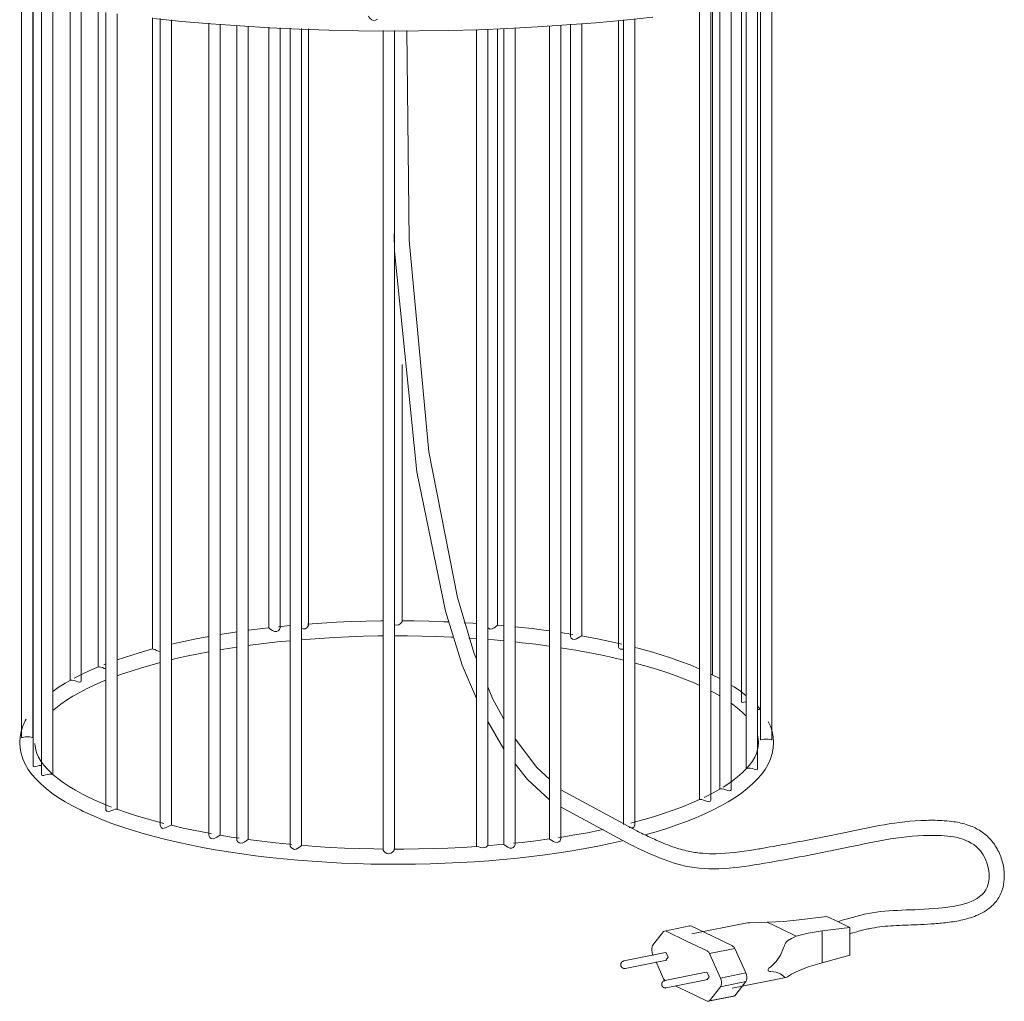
# Model space of a CAD drawing. Header units: millimetres. Extents: x -3269 to -1326, y 696 to 6709.
# Tile 8 of 11: x -2429 to -2168, y 2812 to 3072. Entities that reach past the tile are written whole.
import ezdxf

# ---------------------------------------------------------------- set-up
doc = ezdxf.new("R2010")
doc.units = ezdxf.units.MM
doc.layers.add('E-LITE-EQPM', color=7, linetype='Continuous', lineweight=20)

# ---------------------------------------------------------------- blocks, each defined once
blk = doc.blocks.new('29307 - 29307 LINDA White table lamp-433246-Isometrico 2 PDF')
at = {"color": 251, "true_color": 0x636466}
blk.add_open_spline([(3861.27, 2857.08), (3861.85, 2856.8), (3862.43, 2856.53), (3864.15, 2855.71), (3865.28, 2855.18), (3868.1, 2853.93), (3869.77, 2853.26), (3872.76, 2852.25), (3874.08, 2851.88), (3875.94, 2851.51), (3876.5, 2851.41), (3877.64, 2851.26), (3878.21, 2851.2), (3879.96, 2851.06), (3881.15, 2851.03), (3885.55, 2851.12), (3888.91, 2851.55), (3893.48, 2852.29), (3894.62, 2852.48), (3898.06, 2853.09), (3900.34, 2853.5), (3907.35, 2854.8), (3912.03, 2855.72), (3920, 2857.4), (3923.39, 2858.15), (3930.47, 2859.35), (3934.16, 2859.81), (3938.85, 2859.91), (3939.63, 2859.92), (3942.01, 2859.88), (3943.7, 2859.8), (3946.64, 2859.35), (3947.9, 2859.08), (3950.17, 2858.31), (3951.19, 2857.86), (3953.16, 2856.67), (3954.11, 2855.93), (3955.38, 2854.57), (3955.78, 2854.07), (3956.5, 2853.03), (3956.82, 2852.49), (3957.65, 2850.86), (3958.07, 2849.72), (3958.64, 2847.38), (3958.79, 2846.18), (3958.77, 2844.03), (3958.67, 2843.1), (3958.31, 2841.62), (3958.13, 2841.08), (3957.67, 2840.02), (3957.4, 2839.51), (3956.6, 2838.31), (3956.03, 2837.66), (3954.79, 2836.54), (3954.13, 2836.07), (3952.77, 2835.26), (3952.07, 2834.92), (3950.01, 2834.08), (3948.63, 2833.69), (3945.86, 2833.11), (3944.48, 2832.91), (3941.82, 2832.61), (3940.55, 2832.5), (3938.1, 2832.34), (3936.92, 2832.28), (3933.5, 2832.15), (3931.39, 2832.09), (3927.39, 2831.85), (3925.5, 2831.66), (3923.18, 2831.22), (3922.72, 2831.13), (3921.79, 2830.92), (3921.32, 2830.81), (3919.88, 2830.44), (3918.9, 2830.16), (3917.88, 2829.86), (3917.86, 2829.85), (3917.85, 2829.85)], degree=3, knots=[0, 0, 0, 0, 1.890322, 1.890322, 5.670967, 5.670967, 11.424976, 11.424976, 16.09137, 16.09137, 18.090543, 18.090543, 20.089716, 20.089716, 24.088063, 24.088063, 34.563972, 34.563972, 38.015375, 38.015375, 44.918181, 44.918181, 59.412473, 59.412473, 69.92222, 69.92222, 80.431967, 80.431967, 82.5185, 82.5185, 86.691567, 86.691567, 89.690566, 89.690566, 92.172819, 92.172819, 94.655071, 94.655071, 95.92695, 95.92695, 97.198829, 97.198829, 99.674961, 99.674961, 102.151092, 102.151092, 104.042207, 104.042207, 105.132671, 105.132671, 106.223135, 106.223135, 107.946062, 107.946062, 109.668988, 109.668988, 111.391915, 111.391915, 114.671138, 114.671138, 117.950361, 117.950361, 121.229584, 121.229584, 124.508807, 124.508807, 131.067253, 131.067253, 137.625699, 137.625699, 139.217451, 139.217451, 140.809204, 140.809204, 143.992709, 143.992709, 144.030742, 144.030742, 144.030742, 144.030742], dxfattribs=at)
blk.add_spline([(3859.55, 2853.47), (3875.23, 2847.58), (3896.48, 2848.75), (3917.4, 2852.76), (3940.36, 2855.91), (3952.43, 2851.84), (3954.25, 2842.17), (3941.3, 2836.59), (3922.63, 2835.19), (3914.83, 2833.12)], degree=3, dxfattribs=at)
at = {"layer": 'E-LITE-EQPM', "color": 251, "lineweight": 9, "true_color": 0x636466}
for p, q in [((3698.09, 3077.48), (3698.09, 2881.89)), ((3701.09, 2881.89), (3701.09, 3076.92)), ((3701.16, 3076.92), (3701.16, 2874.32)), ((3894.08, 3076.92), (3894.08, 2881.27)), ((3897.08, 2881.27), (3897.08, 3077.47)), ((3703.4, 3076.57), (3703.4, 2872.04)), ((3706.4, 2872.05), (3706.4, 3076.07)), ((3710.94, 3075.4), (3710.94, 2896.96)), ((3713.94, 2896.97), (3713.94, 3075.02)), ((3718.42, 3074.39), (3718.42, 2900.52)), ((3877.91, 3074.56), (3877.91, 2865.34)), ((3880.91, 2865.34), (3880.91, 3074.94)), ((3881.37, 2898.46), (3881.37, 3075)), ((3883.31, 3075.25), (3883.31, 2868.13)), ((3886.31, 2868.13), (3886.31, 3075.64)), ((3889.07, 3076.09), (3889.07, 2891.44)), ((3890.35, 3076.29), (3890.35, 2873.56)), ((3893.35, 2873.56), (3893.35, 3076.78)), ((3720.44, 3074.11), (3720.44, 2862.83)), ((3723.44, 2862.83), (3723.44, 3073.7)), ((3732.79, 3072.66), (3732.79, 2905.31)), ((3734.86, 3072.45), (3734.86, 2858.56)), ((3737.86, 2858.57), (3737.86, 3072.15)), ((3856.41, 3071.98), (3856.41, 2906.09)), ((3857.73, 3072.12), (3857.73, 2858.79)), ((3860.73, 2858.66), (3860.73, 3072.44)), ((3747.79, 3071.26), (3747.79, 2855.94)), ((3750.79, 2855.95), (3750.79, 3071)), ((3755.19, 3070.62), (3755.19, 2854.81)), ((3758.19, 2854.82), (3758.19, 3070.47)), ((3763.65, 3070.22), (3763.65, 2910.95)), ((3766.65, 2910.95), (3766.65, 3070.05)), ((3769.34, 3069.91), (3769.34, 2853.25)), ((3772.34, 2853.26), (3772.34, 3069.8)), ((3774.24, 2911.7), (3774.24, 3069.73)), ((3793.98, 3069.3), (3793.98, 2852.15)), ((3796.98, 2852.15), (3796.98, 3069.28)), ((3818.74, 3069.54), (3818.74, 2852.89)), ((3821.74, 2853.17), (3821.74, 3069.66)), ((3824.34, 2911.66), (3824.34, 3069.77)), ((3826.02, 3069.84), (3826.02, 2853.54)), ((3829.02, 2853.54), (3829.02, 3069.97)), ((3838.11, 3070.55), (3838.11, 2854.97)), ((3841.11, 2854.97), (3841.11, 3070.76)), ((3843.67, 3070.95), (3843.67, 2908.78)), ((3846.67, 2908.78), (3846.67, 3071.09)), ((3799.08, 2912.72), (3799.08, 2980.79)), ((3766.21, 2911.23), (3769.35, 2911.54)), ((3826.05, 2911.52), (3824.32, 2911.68)), ((3816.77, 2908.22), (3818.74, 2908.09)), ((3844.33, 2909.18), (3841.09, 2909.69)), ((3734.78, 2905.84), (3734.85, 2905.86)), ((3718.46, 2900.56), (3718.66, 2900.59)), ((3719.91, 2901.15), (3720.45, 2901.35)), ((3883.28, 2897.51), (3881.33, 2898.5)), ((3701.07, 2889.25), (3701.18, 2889.37)), ((3894.09, 2889.27), (3893.33, 2890.15)), ((3826.04, 2878.73), (3821.74, 2886.14)), ((3706.4, 2872.05), (3706.4, 2872.05)), ((3861.27, 2857.08), (3841.1, 2868.02)), ((3877.95, 2865.39), (3878.15, 2865.42)), ((3859.55, 2853.47), (3841.09, 2863.47)), ((3818.81, 2852.97), (3818.98, 2852.95)), ((3904.35, 2833.49), (3911.74, 2834.44)), ((3911.74, 2834.44), (3914.8, 2832.98)), ((3875.39, 2831.89), (3868.67, 2830.55)), ((3875.78, 2831.84), (3881.21, 2829.24)), ((3890.11, 2832.63), (3875.85, 2829.78)), ((3899.74, 2831.04), (3895.88, 2832.89)), ((3917.85, 2831.52), (3910.46, 2830.57)), ((3914.8, 2832.98), (3917.85, 2831.52)), ((3917.85, 2824.15), (3917.85, 2831.52)), ((3868.41, 2830.42), (3865.48, 2826.7)), ((3874.5, 2827.9), (3869.06, 2830.49)), ((3881.21, 2829.24), (3886.64, 2826.65)), ((3903.6, 2829.2), (3899.74, 2831.04)), ((3910.46, 2822.15), (3910.46, 2830.57)), ((3879.93, 2825.3), (3874.5, 2827.9)), ((3868.87, 2824.82), (3857.84, 2822.61)), ((3865.48, 2824.4), (3865.62, 2824.1)), ((3869.06, 2822.88), (3869.61, 2823.58)), ((3880.58, 2824.6), (3887.3, 2825.95)), ((3883.51, 2818.08), (3880.58, 2824.6)), ((3887.3, 2825.95), (3890.23, 2819.43)), ((3910.46, 2822.15), (3917.85, 2824.15)), ((3858.23, 2820.65), (3869.26, 2822.85)), ((3866.4, 2822.35), (3868.41, 2817.88)), ((3879.73, 2819.63), (3868.71, 2817.42)), ((3879.93, 2817.69), (3880.47, 2818.39)), ((3883.51, 2818.08), (3890.23, 2819.43)), ((3869.1, 2815.46), (3880.12, 2817.67)), ((3871.51, 2816.01), (3874.5, 2814.58)), ((3880.58, 2812.06), (3883.51, 2815.79)), ((3883.51, 2815.79), (3890.23, 2817.13)), ((3886.58, 2815.38), (3900.84, 2818.23)), ((3890.23, 2817.13), (3887.3, 2813.4)), ((3874.5, 2814.58), (3879.93, 2811.99)), ((3880.32, 2811.93), (3887.04, 2813.27)), ((3880.58, 2812.06), (3887.3, 2813.4))]:
    blk.add_line(p, q, dxfattribs=at)
for points in [[(3733.07, 3072.49, 0), (3740.64, 3071.74, 0), (3748.3, 3071.08, 0), (3756.03, 3070.52, 0), (3763.83, 3070.05, 0), (3771.69, 3069.68, 0), (3779.58, 3069.41, 0), (3787.51, 3069.24, 0), (3795.45, 3069.16, 0), (3803.39, 3069.19, 0), (3811.33, 3069.31, 0), (3819.24, 3069.53, 0), (3827.12, 3069.84, 0), (3834.95, 3070.26, 0), (3842.72, 3070.77, 0), (3850.42, 3071.37, 0), (3858.04, 3072.07, 0), (3865.56, 3072.87, 0)], [(3790.16, 3073.09, 0), (3790.17, 3073.06, 0), (3790.29, 3072.8, 0), (3790.57, 3072.48, 0), (3790.97, 3072.18, 0), (3791.47, 3071.99, 0), (3792.01, 3072.05, 0), (3792.48, 3072.29, 0)], [(3818.74, 2902.64, 0), (3818.04, 2904.37, 0), (3813.75, 2918.97, 0), (3806.15, 2957.6, 0), (3800.93, 3013.75, 0), (3800.25, 3069.29, 0)], [(3818.74, 2892.19, 0), (3814.98, 2901.02, 0), (3810.56, 2915.33, 0), (3802.95, 2952.34, 0), (3797.03, 3010.77, 0), (3796.97, 3015.51, 0)], [(3773.9, 2911.93, 0), (3777.75, 2912.19, 0), (3781.63, 2912.42, 0), (3785.53, 2912.59, 0), (3789.46, 2912.71, 0), (3793.4, 2912.79, 0), (3794.02, 2912.8, 0)], [(3796.95, 2911.79, 0), (3797.11, 2911.72, 0), (3797.64, 2911.61, 0), (3798.16, 2911.76, 0), (3798.58, 2912.05, 0), (3798.9, 2912.37, 0), (3799.06, 2912.64, 0), (3799.08, 2912.72, 0)], [(3811.34, 2912.51, 0), (3810.06, 2912.57, 0), (3806.14, 2912.7, 0), (3802.2, 2912.78, 0), (3798.95, 2912.81, 0)], [(3750.78, 2909.16, 0), (3751.21, 2909.24, 0), (3754.74, 2909.79, 0), (3755.19, 2909.85, 0)], [(3758.18, 2910.28, 0), (3758.33, 2910.3, 0), (3761.99, 2910.76, 0), (3763.66, 2910.96, 0)], [(3763.66, 2910.96, 0), (3763.68, 2910.91, 0), (3763.89, 2910.73, 0)], [(3763.89, 2910.73, 0), (3764.24, 2910.47, 0), (3764.69, 2910.19, 0), (3765.19, 2909.98, 0), (3765.72, 2909.94, 0), (3766.17, 2910.15, 0), (3766.47, 2910.48, 0), (3766.63, 2910.83, 0), (3766.65, 2910.95, 0)], [(3772.32, 2910.84, 0), (3772.79, 2910.66, 0), (3773.32, 2910.67, 0), (3773.76, 2910.91, 0), (3774.06, 2911.25, 0), (3774.23, 2911.58, 0), (3774.24, 2911.7, 0)], [(3818.74, 2912.1, 0), (3817.84, 2912.17, 0), (3815.54, 2912.3, 0)], [(3821.72, 2910.96, 0), (3821.92, 2910.81, 0), (3822.39, 2910.61, 0), (3822.92, 2910.67, 0), (3823.42, 2910.9, 0), (3823.84, 2911.19, 0), (3824.16, 2911.46, 0), (3824.33, 2911.63, 0), (3824.34, 2911.66, 0)], [(3838.14, 2910.12, 0), (3837.23, 2910.25, 0), (3833.58, 2910.72, 0), (3829.87, 2911.14, 0), (3829.01, 2911.23, 0)], [(3737.89, 2906.6, 0), (3741.09, 2907.32, 0), (3744.39, 2908, 0), (3747.76, 2908.64, 0)], [(3758.18, 2906.24, 0), (3758.72, 2906.32, 0), (3762.32, 2906.77, 0), (3765.97, 2907.19, 0), (3769.35, 2907.52, 0)], [(3772.32, 2907.78, 0), (3773.43, 2907.88, 0), (3777.22, 2908.15, 0), (3781.04, 2908.38, 0), (3784.89, 2908.56, 0), (3788.76, 2908.69, 0), (3792.65, 2908.78, 0), (3794.02, 2908.79, 0)], [(3796.97, 2908.81, 0), (3800.44, 2908.8, 0), (3804.33, 2908.75, 0), (3808.21, 2908.64, 0), (3812.07, 2908.48, 0), (3812.54, 2908.46, 0)], [(3821.74, 2907.87, 0), (3823.49, 2907.73, 0), (3826.05, 2907.5, 0)], [(3829.01, 2907.2, 0), (3830.9, 2907, 0), (3834.53, 2906.57, 0), (3838.09, 2906.09, 0)], [(3843.68, 2908.88, 0), (3843.71, 2908.54, 0), (3843.91, 2908.19, 0)], [(3843.91, 2908.19, 0), (3844.26, 2907.91, 0), (3844.75, 2907.86, 0), (3845.26, 2908.02, 0), (3845.75, 2908.27, 0), (3846.18, 2908.52, 0), (3846.51, 2908.7, 0), (3846.66, 2908.78, 0), (3846.67, 2908.78, 0)], [(3857.34, 2906.59, 0), (3854.14, 2907.31, 0), (3850.85, 2907.99, 0), (3847.47, 2908.63, 0), (3846.67, 2908.78, 0)], [(3723.43, 2902.44, 0), (3725.11, 2903.02, 0), (3727.87, 2903.91, 0), (3730.75, 2904.76, 0), (3732.81, 2905.33, 0)], [(3732.81, 2905.33, 0), (3732.83, 2905.33, 0), (3733.03, 2905.29, 0)], [(3733.03, 2905.29, 0), (3733.41, 2905.15, 0), (3733.88, 2904.94, 0), (3734.38, 2904.71, 0), (3734.87, 2904.55, 0)], [(3737.85, 2902.48, 0), (3738.68, 2902.68, 0), (3741.81, 2903.39, 0), (3745.03, 2904.05, 0), (3747.8, 2904.58, 0)], [(3750.78, 2905.11, 0), (3751.73, 2905.27, 0), (3755.19, 2905.81, 0), (3755.19, 2905.81, 0)], [(3841.09, 2905.64, 0), (3841.6, 2905.57, 0), (3845.03, 2905, 0), (3848.38, 2904.4, 0), (3851.65, 2903.75, 0), (3854.83, 2903.07, 0), (3857.74, 2902.38, 0)], [(3856.41, 2906.2, 0), (3856.45, 2905.84, 0), (3856.65, 2905.49, 0)], [(3856.65, 2905.49, 0), (3857.01, 2905.29, 0), (3857.49, 2905.32, 0), (3857.76, 2905.42, 0)], [(3877.83, 2900.1, 0), (3875.41, 2901.09, 0), (3872.88, 2902.05, 0), (3870.23, 2902.97, 0), (3867.47, 2903.86, 0), (3864.61, 2904.71, 0), (3861.63, 2905.53, 0), (3860.72, 2905.76, 0)], [(3712.02, 2897.57, 0), (3714.13, 2898.63, 0), (3716.37, 2899.67, 0), (3718.46, 2900.57, 0)], [(3718.66, 2900.59, 0), (3719.03, 2900.53, 0), (3719.52, 2900.38, 0), (3720.03, 2900.19, 0), (3720.45, 2900.03, 0)], [(3723.43, 2898.19, 0), (3724.58, 2898.62, 0), (3727.18, 2899.49, 0), (3729.89, 2900.34, 0), (3732.71, 2901.16, 0), (3734.87, 2901.73, 0)], [(3860.72, 2901.63, 0), (3860.9, 2901.58, 0), (3863.78, 2900.79, 0), (3866.56, 2899.96, 0), (3869.22, 2899.09, 0), (3871.76, 2898.2, 0), (3874.18, 2897.28, 0), (3876.47, 2896.33, 0), (3877.92, 2895.68, 0)], [(3706.37, 2888.98, 0), (3707.14, 2889.65, 0), (3708.51, 2890.71, 0), (3710.02, 2891.76, 0), (3711.69, 2892.8, 0), (3713.5, 2893.82, 0), (3715.45, 2894.82, 0), (3717.53, 2895.81, 0), (3719.75, 2896.77, 0), (3720.45, 2897.05, 0)], [(3706.37, 2894.09, 0), (3707.83, 2895.1, 0), (3709.65, 2896.24, 0), (3710.98, 2897, 0)], [(3710.98, 2897, 0), (3710.98, 2897, 0), (3711.18, 2897.05, 0)], [(3711.18, 2897.05, 0), (3711.55, 2897.04, 0), (3712.04, 2896.95, 0), (3712.56, 2896.79, 0), (3713.05, 2896.62, 0), (3713.47, 2896.51, 0), (3713.79, 2896.58, 0), (3713.93, 2896.86, 0), (3713.94, 2896.97, 0)], [(3880.9, 2898.53, 0), (3881.22, 2898.53, 0), (3881.36, 2898.48, 0)], [(3826.04, 2886.72, 0), (3822.98, 2892.19, 0), (3821.74, 2895.26, 0)], [(3883.31, 2892.9, 0), (3881.69, 2893.82, 0), (3880.88, 2894.23, 0)], [(3890.35, 2892.93, 0), (3888.79, 2894.12, 0), (3887.08, 2895.28, 0), (3886.28, 2895.77, 0)], [(3889.09, 2891.58, 0), (3889.1, 2891.27, 0), (3889.31, 2891.16, 0)], [(3890.31, 2887.54, 0), (3889.25, 2888.6, 0), (3888.04, 2889.65, 0), (3886.68, 2890.71, 0), (3886.28, 2890.98, 0)], [(3889.31, 2891.16, 0), (3889.66, 2891.23, 0), (3890.1, 2891.36, 0), (3890.36, 2891.43, 0)], [(3893.34, 2889.32, 0), (3893.71, 2889.29, 0), (3894.01, 2889.21, 0)], [(3697.59, 2880.53, 0), (3697.69, 2882, 0), (3697.97, 2883.45, 0), (3698.43, 2884.88, 0), (3699.07, 2886.28, 0), (3699.32, 2886.7, 0)], [(3897.59, 2880.53, 0), (3897.5, 2882, 0), (3897.21, 2883.45, 0), (3896.75, 2884.88, 0), (3896.18, 2886.14, 0)], [(3698.11, 2881.96, 0), (3698.13, 2881.82, 0), (3698.33, 2881.85, 0)], [(3698.33, 2881.85, 0), (3698.67, 2881.94, 0), (3699.13, 2882.03, 0), (3699.67, 2882.06, 0), (3700.19, 2882.02, 0), (3700.62, 2881.92, 0), (3700.92, 2881.83, 0), (3701.08, 2881.83, 0), (3701.09, 2881.89, 0)], [(3838.14, 2870.79, 0), (3834.77, 2873.93, 0), (3829.01, 2881.53, 0)], [(3893.59, 2880.53, 0), (3893.53, 2881.49, 0), (3893.34, 2882.44, 0)], [(3894.09, 2881.34, 0), (3894.12, 2881.21, 0), (3894.32, 2881.25, 0)], [(3894.32, 2881.25, 0), (3894.66, 2881.35, 0), (3895.12, 2881.43, 0), (3895.65, 2881.45, 0), (3896.18, 2881.39, 0), (3896.6, 2881.29, 0), (3896.91, 2881.2, 0), (3897.06, 2881.22, 0)], [(3697.59, 2880.53, 0), (3697.69, 2879.06, 0), (3697.97, 2877.61, 0), (3698.43, 2876.18, 0), (3699.07, 2874.78, 0), (3699.87, 2873.42, 0), (3700.83, 2872.09, 0), (3701.94, 2870.8, 0), (3703.2, 2869.54, 0), (3704.61, 2868.32, 0), (3706.15, 2867.12, 0), (3707.83, 2865.96, 0), (3709.65, 2864.83, 0), (3711.6, 2863.72, 0), (3713.68, 2862.65, 0), (3714.45, 2862.27, 0)], [(3701.61, 2880.29, 0), (3701.65, 2879.58, 0), (3701.84, 2878.61, 0), (3702.16, 2877.63, 0), (3702.62, 2876.63, 0), (3703.22, 2875.61, 0), (3703.97, 2874.57, 0), (3704.87, 2873.52, 0), (3705.93, 2872.47, 0), (3706.1, 2872.31, 0)], [(3897.59, 2880.53, 0), (3897.5, 2879.06, 0), (3897.21, 2877.61, 0), (3896.75, 2876.18, 0), (3896.11, 2874.78, 0), (3895.31, 2873.42, 0), (3894.35, 2872.09, 0), (3893.24, 2870.8, 0), (3891.98, 2869.54, 0), (3890.58, 2868.32, 0), (3889.04, 2867.12, 0), (3887.36, 2865.96, 0), (3885.54, 2864.83, 0), (3883.59, 2863.72, 0), (3881.51, 2862.65, 0), (3879.3, 2861.61, 0), (3876.96, 2860.6, 0), (3874.51, 2859.62, 0), (3871.93, 2858.67, 0), (3869.24, 2857.76, 0), (3866.44, 2856.89, 0), (3863.54, 2856.05, 0), (3863.44, 2856.02, 0)], [(3893.59, 2880.53, 0), (3893.53, 2879.58, 0), (3893.34, 2878.61, 0), (3893.02, 2877.63, 0), (3892.57, 2876.63, 0), (3891.97, 2875.61, 0), (3891.22, 2874.57, 0), (3890.31, 2873.52, 0), (3889.25, 2872.47, 0), (3888.04, 2871.41, 0), (3886.68, 2870.35, 0), (3885.16, 2869.3, 0), (3884.18, 2868.68, 0)], [(3701.18, 2874.45, 0), (3701.2, 2874.17, 0), (3701.4, 2874.09, 0)], [(3701.4, 2874.09, 0), (3701.75, 2874.17, 0), (3702.19, 2874.3, 0), (3702.71, 2874.42, 0), (3703.24, 2874.47, 0), (3703.44, 2874.47, 0)], [(3838.14, 2865.37, 0), (3832.31, 2870.69, 0), (3829.01, 2874.92, 0)], [(3890.36, 2873.58, 0), (3890.4, 2873.58, 0), (3890.59, 2873.65, 0)], [(3890.59, 2873.65, 0), (3890.94, 2873.71, 0), (3891.42, 2873.7, 0), (3891.96, 2873.62, 0), (3892.46, 2873.49, 0), (3892.88, 2873.36, 0), (3893.19, 2873.32, 0), (3893.34, 2873.48, 0), (3893.35, 2873.56, 0)], [(3703.41, 2872.18, 0), (3703.43, 2871.87, 0), (3703.64, 2871.75, 0)], [(3703.64, 2871.75, 0), (3703.98, 2871.82, 0), (3704.43, 2871.95, 0), (3704.94, 2872.09, 0), (3705.47, 2872.17, 0), (3705.92, 2872.18, 0), (3706.23, 2872.12, 0), (3706.38, 2872.05, 0)], [(3706.39, 2872.05, 0), (3707.67, 2870.99, 0), (3709.09, 2869.93, 0), (3710.67, 2868.89, 0), (3712.39, 2867.86, 0), (3714.25, 2866.84, 0), (3716.17, 2865.88, 0)], [(3883.34, 2868.17, 0), (3881.52, 2867.15, 0), (3879.56, 2866.15, 0), (3879.14, 2865.95, 0)], [(3883.34, 2868.17, 0), (3883.35, 2868.18, 0), (3883.55, 2868.23, 0)], [(3883.55, 2868.23, 0), (3883.91, 2868.23, 0), (3884.4, 2868.15, 0), (3884.92, 2868, 0), (3885.41, 2867.84, 0), (3885.83, 2867.73, 0), (3886.15, 2867.77, 0), (3886.3, 2868.03, 0), (3886.31, 2868.13, 0)], [(3716.17, 2865.88, 0), (3718.31, 2864.91, 0), (3720.58, 2863.95, 0), (3721.91, 2863.43, 0)], [(3877.96, 2865.39, 0), (3875.75, 2864.43, 0), (3873.42, 2863.49, 0), (3870.96, 2862.57, 0), (3868.38, 2861.69, 0), (3865.69, 2860.84, 0), (3862.88, 2860.02, 0), (3859.96, 2859.23, 0), (3859.72, 2859.17, 0)], [(3878.15, 2865.42, 0), (3878.52, 2865.39, 0), (3879.01, 2865.26, 0), (3879.52, 2865.08, 0), (3880.01, 2864.91, 0), (3880.44, 2864.82, 0), (3880.76, 2864.93, 0), (3880.9, 2865.23, 0), (3880.91, 2865.34, 0)], [(3720.45, 2862.95, 0), (3720.48, 2862.59, 0), (3720.68, 2862.29, 0)], [(3720.68, 2862.29, 0), (3721.06, 2862.21, 0), (3721.51, 2862.32, 0), (3722.01, 2862.51, 0), (3722.52, 2862.7, 0), (3722.97, 2862.84, 0), (3723.29, 2862.88, 0), (3723.43, 2862.85, 0)], [(3723.4, 2862.87, 0), (3725.94, 2861.98, 0), (3728.6, 2861.11, 0), (3731.38, 2860.28, 0), (3734.26, 2859.49, 0), (3735.85, 2859.07, 0)], [(3857.42, 2854.49, 0), (3854.22, 2853.77, 0), (3850.93, 2853.08, 0), (3847.56, 2852.44, 0), (3844.11, 2851.85, 0), (3840.58, 2851.29, 0), (3836.99, 2850.78, 0), (3833.34, 2850.32, 0), (3829.63, 2849.9, 0), (3825.87, 2849.52, 0), (3822.07, 2849.2, 0), (3818.23, 2848.92, 0), (3814.36, 2848.69, 0), (3810.45, 2848.5, 0), (3806.53, 2848.37, 0), (3802.6, 2848.28, 0), (3798.66, 2848.25, 0), (3794.71, 2848.26, 0), (3790.77, 2848.32, 0), (3786.84, 2848.43, 0), (3782.93, 2848.58, 0), (3779.04, 2848.79, 0), (3775.18, 2849.04, 0), (3771.36, 2849.34, 0), (3767.57, 2849.69, 0), (3763.84, 2850.08, 0), (3760.15, 2850.53, 0), (3756.53, 2851.01, 0), (3752.97, 2851.54, 0), (3749.48, 2852.12, 0), (3746.06, 2852.73, 0), (3742.73, 2853.39, 0), (3739.48, 2854.09, 0), (3736.32, 2854.83, 0), (3733.26, 2855.61, 0), (3730.3, 2856.43, 0), (3727.44, 2857.29, 0), (3724.69, 2858.18, 0), (3722.05, 2859.1, 0), (3719.53, 2860.06, 0), (3717.13, 2861.06, 0), (3714.85, 2862.08, 0), (3714.45, 2862.27, 0)], [(3734.87, 2858.66, 0), (3734.9, 2858.31, 0), (3735.1, 2857.97, 0)], [(3735.1, 2857.97, 0), (3735.47, 2857.77, 0), (3735.95, 2857.81, 0), (3736.45, 2858, 0), (3736.94, 2858.23, 0), (3737.39, 2858.43, 0), (3737.71, 2858.56, 0), (3737.85, 2858.58, 0)], [(3737.85, 2858.58, 0), (3740.95, 2857.86, 0), (3744.15, 2857.18, 0), (3747.43, 2856.55, 0), (3748.49, 2856.35, 0)], [(3859.31, 2858.03, 0), (3859.8, 2857.88, 0), (3860.26, 2857.91, 0), (3860.57, 2858.17, 0), (3860.72, 2858.52, 0), (3860.73, 2858.66, 0)], [(3747.8, 2856.04, 0), (3747.83, 2855.7, 0), (3748.03, 2855.35, 0)], [(3748.03, 2855.35, 0), (3748.39, 2855.08, 0), (3748.87, 2855.03, 0), (3749.38, 2855.19, 0), (3749.87, 2855.44, 0), (3750.31, 2855.69, 0), (3750.63, 2855.87, 0), (3750.78, 2855.95, 0), (3750.79, 2855.95, 0)], [(3750.79, 2855.95, 0), (3754.23, 2855.39, 0), (3755.77, 2855.16, 0)], [(3755.2, 2854.9, 0), (3755.23, 2854.58, 0), (3755.43, 2854.23, 0)], [(3838.11, 2854.97, 0), (3834.54, 2854.5, 0), (3830.91, 2854.06, 0), (3828.6, 2853.81, 0)], [(3838.12, 2854.97, 0), (3838.14, 2854.95, 0), (3838.35, 2854.81, 0)], [(3838.35, 2854.81, 0), (3838.71, 2854.57, 0), (3839.16, 2854.31, 0), (3839.66, 2854.08, 0), (3840.18, 2854, 0), (3840.63, 2854.16, 0), (3840.94, 2854.48, 0), (3841.09, 2854.83, 0), (3841.11, 2854.97, 0)], [(3852.49, 2857.49, 0), (3851.46, 2857.27, 0), (3848.19, 2856.63, 0), (3844.83, 2856.02, 0), (3841.4, 2855.46, 0), (3840.51, 2855.33, 0)], [(3755.43, 2854.23, 0), (3755.78, 2853.94, 0), (3756.27, 2853.84, 0), (3756.78, 2853.97, 0), (3757.27, 2854.22, 0), (3757.7, 2854.48, 0), (3758.03, 2854.7, 0), (3758.18, 2854.81, 0), (3758.19, 2854.82, 0)], [(3758.19, 2854.82, 0), (3761.78, 2854.35, 0), (3765.42, 2853.93, 0), (3769.12, 2853.56, 0), (3769.71, 2853.5, 0)], [(3769.35, 2853.34, 0), (3769.38, 2853.05, 0), (3769.58, 2852.71, 0)], [(3769.58, 2852.71, 0), (3769.92, 2852.39, 0), (3770.39, 2852.21, 0), (3770.92, 2852.27, 0), (3771.41, 2852.5, 0), (3771.84, 2852.79, 0), (3772.16, 2853.06, 0), (3772.32, 2853.23, 0), (3772.34, 2853.26, 0)], [(3772.31, 2853.28, 0), (3776.09, 2852.99, 0), (3779.91, 2852.74, 0), (3783.75, 2852.55, 0), (3787.61, 2852.4, 0), (3791.5, 2852.3, 0), (3794.13, 2852.26, 0)], [(3818.82, 2852.97, 0), (3815.01, 2852.73, 0), (3811.16, 2852.54, 0), (3807.3, 2852.39, 0), (3803.41, 2852.3, 0), (3799.52, 2852.25, 0), (3796.86, 2852.25, 0)], [(3818.98, 2852.95, 0), (3819.35, 2852.84, 0), (3819.82, 2852.7, 0), (3820.35, 2852.63, 0), (3820.87, 2852.68, 0), (3821.3, 2852.83, 0), (3821.61, 2853.02, 0), (3821.74, 2853.16, 0), (3821.74, 2853.17, 0)], [(3826.04, 2853.56, 0), (3822.29, 2853.23, 0), (3821.73, 2853.18, 0)], [(3826.04, 2853.56, 0), (3826.05, 2853.49, 0), (3826.26, 2853.3, 0)], [(3826.26, 2853.3, 0), (3826.62, 2853.03, 0), (3827.06, 2852.75, 0), (3827.57, 2852.55, 0), (3828.1, 2852.53, 0), (3828.54, 2852.74, 0), (3828.85, 2853.07, 0), (3829.01, 2853.41, 0), (3829.02, 2853.54, 0)], [(3794, 2852.21, 0), (3794.02, 2852.02, 0), (3794.22, 2851.72, 0)], [(3794.22, 2851.72, 0), (3794.56, 2851.4, 0), (3795.01, 2851.14, 0), (3795.54, 2851.05, 0), (3796.06, 2851.21, 0), (3796.48, 2851.5, 0), (3796.8, 2851.81, 0), (3796.97, 2852.08, 0), (3796.98, 2852.15, 0)], [(3875.33, 2831.88, 0), (3875.55, 2831.9, 0), (3875.78, 2831.84, 0)], [(3891.28, 2832.74, 0), (3890.7, 2832.72, 0), (3890.13, 2832.64, 0), (3890.11, 2832.63, 0)], [(3895.88, 2832.89, 0), (3893.6, 2832.78, 0), (3891.28, 2832.74, 0)], [(3895.88, 2832.89, 0), (3900.31, 2833.06, 0), (3904.35, 2833.49, 0)], [(3869.06, 2830.49, 0), (3868.83, 2830.56, 0), (3868.61, 2830.53, 0), (3868.41, 2830.42, 0)], [(3901.29, 2827.96, 0), (3902.34, 2828.6, 0), (3903.6, 2829.2, 0)], [(3910.46, 2830.57, 0), (3906.71, 2830, 0), (3903.6, 2829.2, 0)], [(3865.48, 2826.7, 0), (3865.34, 2826.33, 0), (3865.27, 2825.89, 0), (3865.27, 2825.4, 0), (3865.34, 2824.89, 0), (3865.48, 2824.4, 0)], [(3886.64, 2826.65, 0), (3886.88, 2826.49, 0), (3887.1, 2826.25, 0), (3887.3, 2825.95, 0)], [(3900.25, 2826.1, 0), (3900.36, 2826.46, 0), (3900.48, 2826.81, 0)], [(3900.48, 2826.81, 0), (3900.71, 2827.32, 0), (3900.98, 2827.69, 0), (3901.29, 2827.96, 0)], [(3869.61, 2823.58, 0), (3869.06, 2824.79, 0), (3868.94, 2824.79, 0)], [(3880.58, 2824.6, 0), (3880.38, 2824.91, 0), (3880.16, 2825.15, 0), (3879.93, 2825.3, 0)], [(3896.89, 2821.1, 0), (3898.3, 2822.43, 0), (3899.43, 2824.11, 0), (3900.25, 2826.1, 0)], [(3857.84, 2822.61, 0), (3857.77, 2822.59, 0), (3857.69, 2822.57, 0), (3857.62, 2822.54, 0), (3857.56, 2822.51, 0), (3857.5, 2822.47, 0), (3857.44, 2822.43, 0), (3857.39, 2822.39, 0), (3857.34, 2822.35, 0), (3857.3, 2822.31, 0), (3857.27, 2822.27, 0), (3857.23, 2822.22, 0), (3857.2, 2822.18, 0), (3857.18, 2822.14, 0), (3857.16, 2822.1, 0), (3857.14, 2822.07, 0), (3857.12, 2822.03, 0), (3857.11, 2821.99, 0), (3857.09, 2821.96, 0), (3857.08, 2821.93, 0), (3857.07, 2821.9, 0), (3857.07, 2821.86, 0), (3857.06, 2821.84, 0), (3857.05, 2821.81, 0), (3857.05, 2821.78, 0), (3857.05, 2821.75, 0), (3857.04, 2821.73, 0), (3857.04, 2821.7, 0), (3857.04, 2821.68, 0), (3857.04, 2821.65, 0), (3857.04, 2821.63, 0), (3857.04, 2821.63, 0)], [(3858.23, 2820.65, 0), (3858.16, 2820.64, 0), (3858.08, 2820.63, 0), (3858.01, 2820.63, 0), (3857.93, 2820.64, 0), (3857.86, 2820.65, 0), (3857.8, 2820.66, 0), (3857.73, 2820.68, 0), (3857.67, 2820.7, 0), (3857.62, 2820.72, 0), (3857.57, 2820.75, 0), (3857.52, 2820.77, 0), (3857.48, 2820.8, 0), (3857.44, 2820.83, 0), (3857.41, 2820.86, 0), (3857.37, 2820.88, 0), (3857.34, 2820.91, 0), (3857.32, 2820.94, 0), (3857.29, 2820.96, 0), (3857.27, 2820.99, 0), (3857.25, 2821.02, 0), (3857.23, 2821.04, 0), (3857.21, 2821.07, 0), (3857.2, 2821.09, 0), (3857.18, 2821.11, 0), (3857.17, 2821.14, 0), (3857.16, 2821.16, 0), (3857.15, 2821.18, 0), (3857.13, 2821.2, 0), (3857.13, 2821.22, 0), (3857.12, 2821.25, 0), (3857.11, 2821.27, 0), (3857.1, 2821.29, 0), (3857.09, 2821.31, 0), (3857.09, 2821.33, 0), (3857.08, 2821.35, 0), (3857.07, 2821.37, 0), (3857.07, 2821.39, 0), (3857.06, 2821.41, 0), (3857.06, 2821.43, 0), (3857.06, 2821.45, 0), (3857.05, 2821.47, 0), (3857.05, 2821.49, 0), (3857.05, 2821.51, 0), (3857.04, 2821.53, 0), (3857.04, 2821.55, 0), (3857.04, 2821.58, 0), (3857.04, 2821.6, 0), (3857.04, 2821.62, 0), (3857.04, 2821.63, 0)], [(3896.89, 2819.81, 0), (3896.62, 2819.83, 0), (3896.36, 2819.89, 0), (3896.12, 2820.03, 0), (3896.12, 2820.38, 0), (3896.36, 2820.67, 0), (3896.62, 2820.9, 0), (3896.89, 2821.1, 0)], [(3903.6, 2819.69, 0), (3906.71, 2821.03, 0), (3910.46, 2822.15, 0)], [(3880.47, 2818.39, 0), (3879.93, 2819.6, 0), (3879.73, 2819.63, 0)], [(3890.23, 2819.43, 0), (3890.37, 2818.93, 0), (3890.44, 2818.42, 0), (3890.44, 2817.93, 0), (3890.37, 2817.49, 0), (3890.23, 2817.13, 0)], [(3900.25, 2818.57, 0), (3899.43, 2819.21, 0), (3898.3, 2819.63, 0), (3896.89, 2819.81, 0)], [(3900.48, 2818.32, 0), (3900.36, 2818.44, 0), (3900.25, 2818.57, 0)], [(3901.28, 2818.45, 0), (3901.06, 2818.31, 0), (3900.84, 2818.24, 0), (3900.65, 2818.23, 0), (3900.48, 2818.32, 0)], [(3903.6, 2819.69, 0), (3902.34, 2819.09, 0), (3901.28, 2818.45, 0)], [(3868.71, 2817.42, 0), (3868.63, 2817.4, 0), (3868.56, 2817.38, 0), (3868.49, 2817.35, 0), (3868.42, 2817.32, 0), (3868.36, 2817.28, 0), (3868.31, 2817.24, 0), (3868.25, 2817.2, 0), (3868.21, 2817.16, 0), (3868.17, 2817.12, 0), (3868.13, 2817.08, 0), (3868.1, 2817.03, 0), (3868.07, 2816.99, 0), (3868.04, 2816.95, 0), (3868.02, 2816.91, 0), (3868, 2816.88, 0), (3867.99, 2816.84, 0), (3867.97, 2816.8, 0), (3867.96, 2816.77, 0), (3867.95, 2816.74, 0), (3867.94, 2816.71, 0), (3867.93, 2816.68, 0), (3867.92, 2816.65, 0), (3867.92, 2816.62, 0), (3867.91, 2816.59, 0), (3867.91, 2816.56, 0), (3867.91, 2816.54, 0), (3867.91, 2816.51, 0), (3867.9, 2816.49, 0), (3867.9, 2816.47, 0), (3867.9, 2816.44, 0), (3867.9, 2816.44, 0)], [(3869.1, 2815.46, 0), (3869.02, 2815.45, 0), (3868.95, 2815.44, 0), (3868.87, 2815.44, 0), (3868.8, 2815.45, 0), (3868.73, 2815.46, 0), (3868.66, 2815.47, 0), (3868.6, 2815.49, 0), (3868.54, 2815.51, 0), (3868.48, 2815.53, 0), (3868.43, 2815.56, 0), (3868.39, 2815.58, 0), (3868.34, 2815.61, 0), (3868.31, 2815.64, 0), (3868.27, 2815.67, 0), (3868.24, 2815.69, 0), (3868.21, 2815.72, 0), (3868.18, 2815.75, 0), (3868.16, 2815.77, 0), (3868.13, 2815.8, 0), (3868.11, 2815.83, 0), (3868.1, 2815.85, 0), (3868.08, 2815.88, 0), (3868.06, 2815.9, 0), (3868.05, 2815.92, 0), (3868.03, 2815.95, 0), (3868.02, 2815.97, 0), (3868.01, 2815.99, 0), (3868, 2816.01, 0), (3867.99, 2816.03, 0), (3867.98, 2816.06, 0), (3867.97, 2816.08, 0), (3867.96, 2816.1, 0), (3867.96, 2816.12, 0), (3867.95, 2816.14, 0), (3867.94, 2816.16, 0), (3867.94, 2816.18, 0), (3867.93, 2816.2, 0), (3867.93, 2816.22, 0), (3867.92, 2816.24, 0), (3867.92, 2816.26, 0), (3867.92, 2816.28, 0), (3867.91, 2816.3, 0), (3867.91, 2816.32, 0), (3867.91, 2816.34, 0), (3867.91, 2816.36, 0), (3867.9, 2816.39, 0), (3867.9, 2816.41, 0), (3867.9, 2816.43, 0), (3867.9, 2816.44, 0)], [(3868.41, 2817.88, 0), (3868.61, 2817.57, 0), (3868.82, 2817.34, 0)], [(3883.51, 2815.79, 0), (3883.65, 2816.15, 0), (3883.72, 2816.59, 0), (3883.72, 2817.08, 0), (3883.65, 2817.59, 0), (3883.51, 2818.08, 0)], [(3887.3, 2813.4, 0), (3887.1, 2813.29, 0), (3887.04, 2813.27, 0)], [(3879.93, 2811.99, 0), (3880.16, 2811.92, 0), (3880.38, 2811.95, 0), (3880.58, 2812.06, 0)]]:
    blk.add_polyline3d(points, dxfattribs=at)

msp = doc.modelspace()

# ---------------------------------------------------------------- block references
at = {"layer": 'E-LITE-EQPM', "lineweight": 9}
msp.add_blockref('29307 - 29307 LINDA White table lamp-433246-Isometrico 2 PDF', (-6126.95, 0), dxfattribs=at)

doc.saveas('drawing.dxf')
